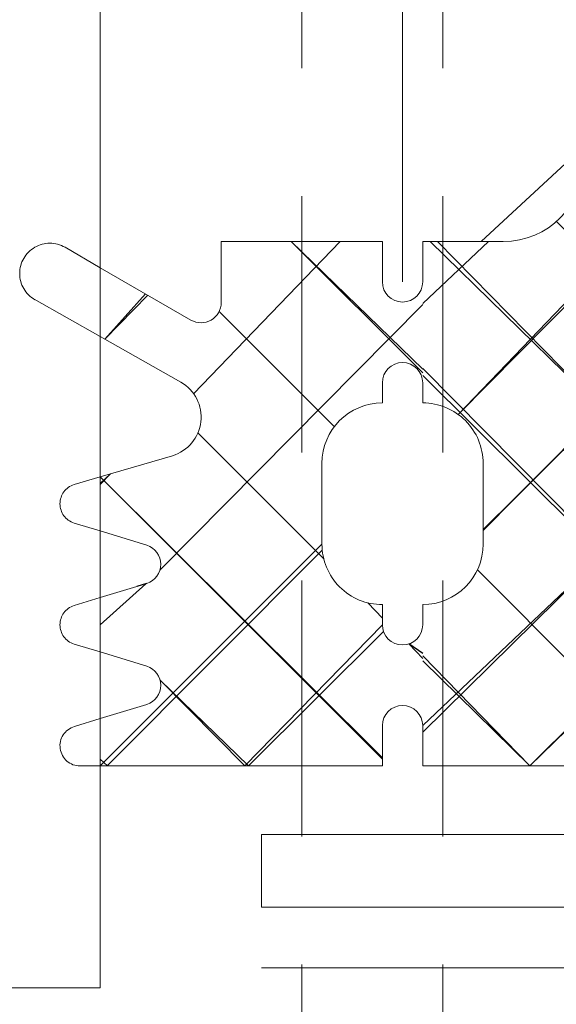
# Model space of a CAD drawing. Header units: inches. Extents: x -647532 to 3008597, y -136987 to 2557681.
# Tile 128 of 153: x 50100 to 50113, y 48740 to 48764. Entities that reach past the tile are written whole.
import ezdxf
from ezdxf import colors
from ezdxf.entities.mleader import LeaderData, LeaderLine
from ezdxf.enums import TextEntityAlignment as Align
from ezdxf.math import Vec2, Vec3

# ---------------------------------------------------------------- set-up
doc = ezdxf.new("R2010")
doc.units = ezdxf.units.IN
doc.header["$MEASUREMENT"] = 0
doc.linetypes.add('BIAL-IT1I-KGD-001-IN-DWG-141 LEVEL 2 - OVERALL FIRE EXIT PLAN$0$HIDDEN', pattern=[9.524999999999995, 6.349999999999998, -3.174999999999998])
doc.layers.add('ARCH', color=8, linetype='Continuous')
for name, color, linetype, lineweight in [('FURN', 8, 'Continuous', 5), ('FURN-HATCH', 8, 'Continuous', 5), ('YD-EXTERNAL 1', 8, 'Continuous', 5)]:
    doc.layers.add(name, color=color, linetype=linetype, lineweight=lineweight)
doc.styles.add('ARIAL', font='arial.ttf')
doc.styles.get("Standard").update_dxf_attribs({"font": 'arial.ttf'})

# ---------------------------------------------------------------- blocks, each defined once
blk = doc.blocks.new('BIAL-IT1I-KGD-001-IN-DWG-141 LEVEL 2 - OVERALL FIRE EXIT PLAN$0$A$C4C907AF7')
at = {"lineweight": -3, "ltscale": 1000}
h = blk.add_hatch(dxfattribs=at)
h.set_pattern_fill('ANSI37', color=256, scale=20, angle=-90.00000000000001, style=0)
h.set_pattern_definition([(315, (-27377983.44784665, 26829446.45019762), (1.767766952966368, 1.767766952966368), []), (44.99999999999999, (-27377983.44784665, 26829446.45019762), (-1.767766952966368, 1.767766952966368), [])])
edge = h.paths.add_edge_path()
edge.add_line((63.5001831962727, 124.5619116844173), (64.50018314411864, 124.5619116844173))
edge.add_ellipse((64.50018314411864, 125.0619116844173), major_axis=(0.3535533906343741, -0.3535533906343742), ratio=0.9999999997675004, start_angle=314.9999999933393, end_angle=494.9999999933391)
edge.add_line((64.50018314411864, 125.5619116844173), (67.00018314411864, 125.5619116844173))
edge.add_ellipse((67.00018314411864, 125.0619116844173), major_axis=(0.3535533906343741, -0.3535533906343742), ratio=0.9999999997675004, start_angle=134.9999999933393, end_angle=314.9999999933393)
edge.add_line((67.00018314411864, 124.5619116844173), (67.50018313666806, 124.5619116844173))
edge.add_ellipse((69.00018313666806, 124.5619116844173), major_axis=(1.060660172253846, 1.060660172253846), ratio=0.9999999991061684, start_angle=134.9999999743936, end_angle=225.0000000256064)
edge.add_line((69.00018313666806, 123.0619116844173), (71.00018313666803, 123.0619116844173))
edge.add_ellipse((71.00018313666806, 124.5619116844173), major_axis=(1.060660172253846, -1.060660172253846), ratio=0.999999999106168, start_angle=314.9999999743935, end_angle=405.0000000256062)
edge.add_line((72.50018313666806, 124.5619116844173), (73.00018314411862, 124.5619116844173))
edge.add_ellipse((73.00018314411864, 125.0619116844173), major_axis=(0.3535533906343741, -0.3535533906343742), ratio=0.9999999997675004, start_angle=314.9999999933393, end_angle=494.9999999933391)
edge.add_line((73.00018314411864, 125.5619116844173), (75.50018313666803, 125.5619116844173))
edge.add_ellipse((75.50018313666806, 125.0619116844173), major_axis=(0.3535533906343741, -0.3535533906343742), ratio=0.9999999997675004, start_angle=134.9999999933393, end_angle=314.9999999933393)
edge.add_line((75.50018313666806, 124.5619116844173), (76.50018313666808, 124.5619116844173))
edge.add_line((76.50018313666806, 124.5619116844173), (76.50018312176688, 120.5619116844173))
edge.add_line((76.5001831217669, 120.5619116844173), (74.98688907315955, 120.5619116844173))
edge.add_ellipse((74.98688907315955, 120.0619116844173), major_axis=(0.3535533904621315, -0.3535533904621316), ratio=1, start_angle=135, end_angle=255.0000000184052)
edge.add_line((74.55387637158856, 119.8119116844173), (75.85291448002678, 117.5619116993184))
edge.add_line((75.85291448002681, 117.5619116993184), (74.1431920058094, 117.5619116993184))
edge.add_line((74.1431920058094, 117.5619116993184), (73.02505196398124, 119.545249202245))
edge.add_ellipse((72.14896168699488, 119.0631021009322), major_axis=(0.7071067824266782, -0.7071067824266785), ratio=0.9999999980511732, start_angle=73.82572674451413, end_angle=209.2398824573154)
edge.add_line((71.18655439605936, 119.334712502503), (70.66745572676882, 117.5619116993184))
edge.add_line((70.66745572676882, 117.5619116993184), (69.3259736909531, 117.5619116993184))
edge.add_line((69.3259736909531, 117.5619116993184), (68.98239804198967, 118.6940810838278))
edge.add_ellipse((68.50018309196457, 118.5619117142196), major_axis=(0.3535533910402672, 0.3535533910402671), ratio=0.9999999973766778, start_angle=-29.67233578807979, end_angle=119.6723666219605)
edge.add_line((68.01796807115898, 118.6940808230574), (67.67439251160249, 117.5619116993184))
edge.add_line((67.67439251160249, 117.5619116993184), (66.32597370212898, 117.5619116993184))
edge.add_line((66.32597370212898, 117.5619116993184), (65.9823981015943, 118.6940809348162))
edge.add_ellipse((65.50018311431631, 118.561911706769), major_axis=(0.3535533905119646, 0.3535533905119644), ratio=0.999999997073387, start_angle=-29.67235256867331, end_angle=119.6723608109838)
edge.add_line((65.01796810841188, 118.6940808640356), (64.67439251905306, 117.5619116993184))
edge.add_line((64.67439251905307, 117.5619116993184), (63.5001831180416, 117.5619116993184))
edge.add_line((63.5001831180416, 117.5619116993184), (63.50018319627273, 124.5619116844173))
edge = h.paths.add_edge_path()
edge.add_line((63.5001831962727, 136.5619116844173), (65.0001831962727, 136.5619116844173))
edge.add_line((65.0001831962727, 136.5619116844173), (66.0001831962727, 135.5619116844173))
edge.add_line((66.0001831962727, 135.5619116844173), (68.5001831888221, 135.5619116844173))
edge.add_line((68.50018318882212, 135.5619116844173), (69.50018318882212, 134.5619116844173))
edge.add_line((69.50018318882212, 134.5619116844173), (69.50018318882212, 133.577283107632))
edge.add_ellipse((70.50018317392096, 131.5617186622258), major_axis=(1.590990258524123, -1.590990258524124), ratio=0.9999999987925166, start_angle=161.3877995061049, end_angle=405.0000000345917)
edge.add_line((72.75018317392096, 131.5617186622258), (72.75018317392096, 132.5617186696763))
edge.add_line((72.75018317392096, 132.5617186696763), (76.50018317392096, 132.5617186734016))
edge.add_line((76.50018317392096, 132.5617186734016), (76.50018317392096, 131.5617186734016))
edge.add_line((76.50018317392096, 131.5617186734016), (91.50018322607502, 131.5617186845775))
edge.add_ellipse((91.50018322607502, 130.0617186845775), major_axis=(1.060660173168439, -1.06066017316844), ratio=0.9999999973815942, start_angle=44.9999997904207, end_angle=134.9999999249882, ccw=False)
edge.add_line((93.00018322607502, 130.0617186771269), (93.0001832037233, 124.0617186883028))
edge.add_ellipse((94.00018320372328, 124.0617186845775), major_axis=(0.7071067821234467, 0.7071067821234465), ratio=0.9999999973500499, start_angle=134.9999999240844, end_angle=225.000000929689)
edge.add_line((94.00018321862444, 123.0617186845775), (94.00018323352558, 114.5617186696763))
edge.add_ellipse((94.0001832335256, 114.0617186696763), major_axis=(0.3535533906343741, -0.3535533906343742), ratio=0.9999999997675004, start_angle=134.9999999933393, end_angle=314.9999999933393)
edge.add_line((94.0001832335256, 113.5617186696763), (97.0001831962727, 113.5617186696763))
edge.add_ellipse((97.0001831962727, 115.5617186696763), major_axis=(1.414213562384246, -1.414213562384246), ratio=0.999999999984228, start_angle=314.9999999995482, end_angle=404.9999997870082)
edge.add_line((99.0001831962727, 115.5617186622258), (99.00018320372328, 117.5617187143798))
edge.add_line((99.00018320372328, 117.5617187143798), (97.00018320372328, 117.5617187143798))
edge.add_ellipse((97.00018320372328, 118.0617187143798), major_axis=(0.3535533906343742, 0.3535533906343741), ratio=0.9999999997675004, start_angle=45.000000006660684, end_angle=225.0000000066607, ccw=False)
edge.add_line((97.00018320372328, 118.5617187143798), (99.00018320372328, 118.5617187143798))
edge.add_line((99.00018320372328, 118.5617187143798), (99.00018320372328, 120.5617187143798))
edge.add_line((99.00018320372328, 120.5617187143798), (97.00018320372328, 120.5617187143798))
edge.add_ellipse((97.00018320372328, 121.0617187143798), major_axis=(0.3535533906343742, 0.3535533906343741), ratio=0.9999999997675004, start_angle=45.000000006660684, end_angle=225.0000000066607, ccw=False)
edge.add_line((97.00018320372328, 121.5617187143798), (99.00018320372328, 121.5617187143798))
edge.add_line((99.00018320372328, 121.5617187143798), (99.00018320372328, 122.5617187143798))
edge.add_ellipse((100.0001832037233, 122.5617187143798), major_axis=(0.7071067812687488, -0.7071067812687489), ratio=0.9999999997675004, start_angle=45.000000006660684, end_angle=225.0000000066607, ccw=False)
edge.add_line((101.0001832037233, 122.5617187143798), (101.0001832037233, 121.5617187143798))
edge.add_line((101.0001832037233, 121.5617187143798), (103.0001832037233, 121.5617187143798))
edge.add_ellipse((103.0001832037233, 121.0617187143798), major_axis=(0.3535533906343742, 0.3535533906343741), ratio=0.9999999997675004, start_angle=-134.9999999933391, end_angle=45.000000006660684, ccw=False)
edge.add_line((103.0001832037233, 120.5617187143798), (101.0001832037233, 120.5617187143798))
edge.add_line((101.0001832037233, 120.5617187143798), (101.0001832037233, 118.5617187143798))
edge.add_line((101.0001832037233, 118.5617187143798), (103.0001832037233, 118.5617187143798))
edge.add_ellipse((103.0001832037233, 118.0617187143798), major_axis=(0.3535533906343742, 0.3535533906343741), ratio=0.9999999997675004, start_angle=-134.9999999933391, end_angle=45.000000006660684, ccw=False)
edge.add_line((103.0001832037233, 117.5617187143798), (101.0001832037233, 117.5617187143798))
edge.add_line((101.0001832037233, 117.5617187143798), (101.0001832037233, 115.5617186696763))
edge.add_ellipse((103.0001832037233, 115.5617186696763), major_axis=(1.414213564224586, -1.414213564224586), ratio=0.9999999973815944, start_angle=225.0000000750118, end_angle=314.9999999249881)
edge.add_line((103.0001832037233, 113.5617186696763), (106.0001832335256, 113.5617186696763))
edge.add_ellipse((106.0001838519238, 114.0617186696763), major_axis=(0.3535533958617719, -0.353553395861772), ratio=0.999999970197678, start_angle=314.9999282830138, end_angle=495.0000734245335)
edge.add_line((106.0001832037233, 114.5617186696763), (106.0001831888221, 123.0617186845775))
edge.add_ellipse((106.0001832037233, 124.0617186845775), major_axis=(0.7071067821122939, 0.7071067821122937), ratio=0.9999999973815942, start_angle=224.9999992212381, end_angle=314.9999994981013)
edge.add_line((107.0001832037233, 124.0617186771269), (107.0001832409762, 130.0617186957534))
edge.add_ellipse((108.5001832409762, 130.0617186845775), major_axis=(1.060660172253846, -1.060660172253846), ratio=0.9999999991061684, start_angle=134.9999999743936, end_angle=224.9999995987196, ccw=False)
edge.add_line((108.5001832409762, 131.5617186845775), (123.5001832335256, 131.5617186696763))
edge.add_line((123.5001832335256, 131.5617186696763), (123.5001832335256, 132.5617186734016))
edge.add_line((123.5001832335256, 132.5617186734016), (127.2501832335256, 132.5617186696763))
edge.add_line((127.2501832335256, 132.5617186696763), (127.2501832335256, 131.5617186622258))
edge.add_ellipse((129.5001832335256, 131.5617186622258), major_axis=(1.590990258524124, 1.590990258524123), ratio=0.9999999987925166, start_angle=134.9999999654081, end_angle=378.612200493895)
edge.add_line((130.5001832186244, 133.577283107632), (130.5001832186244, 134.5619116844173))
edge.add_line((130.5001832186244, 134.5619116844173), (131.5001832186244, 135.5619116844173))
edge.add_line((131.5001832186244, 135.5619116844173), (134.0001832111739, 135.5619116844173))
edge.add_line((134.0001832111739, 135.5619116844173), (135.0001832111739, 136.5619116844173))
edge.add_line((135.0001832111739, 136.5619116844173), (136.5001832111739, 136.5619116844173))
edge.add_line((136.5001832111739, 136.5619116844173), (136.5001832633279, 125.5619116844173))
edge.add_line((136.5001832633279, 125.5619116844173), (135.5001832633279, 125.5619116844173))
edge.add_line((135.5001832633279, 125.5619116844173), (132.5001832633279, 125.5619116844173))
edge.add_ellipse((131.0001832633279, 125.5619116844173), major_axis=(1.060660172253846, 1.060660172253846), ratio=0.9999999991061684, start_angle=-45.00000002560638, end_angle=45.00000002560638)
edge.add_line((131.0001832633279, 127.0619116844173), (129.0001832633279, 127.0619116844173))
edge.add_ellipse((129.0001832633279, 125.5619116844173), major_axis=(1.060660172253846, -1.060660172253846), ratio=0.999999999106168, start_angle=134.9999999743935, end_angle=225.0000000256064)
edge.add_line((127.5001832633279, 125.5619116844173), (123.5001832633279, 125.5619116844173))
edge.add_line((123.5001832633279, 125.5619116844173), (123.5001832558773, 127.5618151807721))
edge.add_ellipse((121.5002797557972, 127.5618151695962), major_axis=(1.41414532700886, -1.414145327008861), ratio=0.999999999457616, start_angle=45.00000033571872, end_angle=134.999999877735)
edge.add_line((121.5002797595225, 129.5617186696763), (109.7072899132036, 129.5617186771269))
edge.add_line((109.7072899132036, 129.5617186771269), (109.3541500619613, 129.9148585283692))
edge.add_ellipse((108.9996314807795, 129.562272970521), major_axis=(0.002760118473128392, 0.4999925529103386), ratio=0.9999993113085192, start_angle=-44.84036206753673, end_angle=134.7895539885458)
edge.add_line((108.6428428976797, 129.2119846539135), (108.6428266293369, 129.2119683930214))
edge.add_line((108.6428266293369, 129.2119683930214), (109.0001831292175, 128.8546118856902))
edge.add_line((109.0001831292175, 128.8546118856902), (109.0001832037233, 112.0919117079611))
edge.add_line((109.0001832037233, 112.0919117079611), (107.5001832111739, 110.5919117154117))
edge.add_line((107.5001832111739, 110.5919117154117), (103.0001832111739, 110.5919117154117))
edge.add_line((103.0001832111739, 110.5919117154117), (102.0001831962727, 111.5919117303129))
edge.add_line((102.0001831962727, 111.5919117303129), (98.00018322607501, 111.5919117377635))
edge.add_line((98.00018322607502, 111.5919117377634), (97.00018319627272, 110.5919117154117))
edge.add_line((97.0001831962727, 110.5919117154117), (92.5001831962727, 110.5919117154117))
edge.add_line((92.5001831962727, 110.5919117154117), (91.0001831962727, 112.0919117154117))
edge.add_line((91.0001831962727, 112.0919117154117), (91.0001832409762, 128.8546117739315))
edge.add_line((91.00018324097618, 128.8546117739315), (91.35753985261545, 129.2119683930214))
edge.add_line((91.35753985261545, 129.2119683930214), (91.3575235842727, 129.2119846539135))
edge.add_ellipse((91.00073500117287, 129.562272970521), major_axis=(0.002760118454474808, -0.4999925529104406), ratio=0.9999993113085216, start_angle=45.21044601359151, end_angle=224.8403620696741)
edge.add_line((90.6462164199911, 129.9148585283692), (90.29307656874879, 129.5617186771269))
edge.add_line((90.2930765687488, 129.5617186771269), (78.50008672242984, 129.5617186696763))
edge.add_ellipse((78.50008672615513, 127.5618151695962), major_axis=(1.414145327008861, 1.41414532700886), ratio=0.999999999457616, start_angle=45.00000012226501, end_angle=134.999999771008)
edge.add_line((76.50018322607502, 127.5618151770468), (76.50018321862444, 125.5619116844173))
edge.add_line((76.50018321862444, 125.5619116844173), (75.50018313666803, 125.5619116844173))
edge.add_line((75.50018313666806, 125.5619116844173), (72.50018314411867, 125.5619116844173))
edge.add_ellipse((71.00018314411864, 125.5619116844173), major_axis=(1.060660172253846, 1.060660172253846), ratio=0.9999999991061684, start_angle=-45.00000002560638, end_angle=45.00000002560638)
edge.add_line((71.00018314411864, 127.0619116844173), (69.00018314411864, 127.0619116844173))
edge.add_ellipse((69.00018314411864, 125.5619116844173), major_axis=(1.060660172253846, -1.060660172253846), ratio=0.999999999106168, start_angle=134.9999999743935, end_angle=225.0000000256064)
edge.add_line((67.50018314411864, 125.5619116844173), (67.00018314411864, 125.5619116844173))
edge.add_line((67.00018314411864, 125.5619116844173), (64.50018320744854, 125.5619116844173))
edge.add_line((64.50018320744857, 125.5619116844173), (63.50018314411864, 125.5619116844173))
edge.add_line((63.50018314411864, 125.5619116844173), (63.50018319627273, 136.5619116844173))
edge = h.paths.add_edge_path()
edge.add_line((123.5001832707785, 124.5619116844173), (124.5001832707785, 124.5619116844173))
edge.add_ellipse((124.5001832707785, 125.0619116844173), major_axis=(0.3535533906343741, -0.3535533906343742), ratio=0.9999999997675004, start_angle=314.9999999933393, end_angle=494.9999999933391)
edge.add_line((124.5001832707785, 125.5619116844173), (127.0001832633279, 125.5619116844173))
edge.add_ellipse((127.0001832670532, 125.061911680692), major_axis=(0.3535533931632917, -0.3535533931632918), ratio=0.9999999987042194, start_angle=135.0000003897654, end_angle=224.9906755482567)
edge.add_ellipse((127.0001832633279, 125.0619116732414), major_axis=(0.3535533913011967, 0.3535533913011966), ratio=0.9999999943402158, start_angle=134.9906744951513, end_angle=225.0000001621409)
edge.add_line((127.0001832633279, 124.5619116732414), (127.5001832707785, 124.5619116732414))
edge.add_ellipse((129.0001832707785, 124.5619116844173), major_axis=(1.060660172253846, 1.060660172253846), ratio=0.9999999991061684, start_angle=135.0000004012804, end_angle=225.0000000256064)
edge.add_line((129.0001832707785, 123.0619116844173), (131.0001832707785, 123.0619116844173))
edge.add_ellipse((131.0001832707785, 124.5619116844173), major_axis=(1.060660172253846, -1.060660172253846), ratio=0.999999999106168, start_angle=314.9999999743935, end_angle=405.0000000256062)
edge.add_line((132.5001832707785, 124.5619116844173), (133.0001832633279, 124.5619116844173))
edge.add_ellipse((133.0001832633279, 125.0619116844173), major_axis=(0.3535533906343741, -0.3535533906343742), ratio=0.9999999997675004, start_angle=314.9999999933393, end_angle=494.9999999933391)
edge.add_line((133.0001832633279, 125.5619116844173), (135.5001832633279, 125.5619116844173))
edge.add_ellipse((135.5001832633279, 125.0619116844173), major_axis=(0.3535533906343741, -0.3535533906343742), ratio=0.9999999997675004, start_angle=134.9999999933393, end_angle=314.9999999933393)
edge.add_line((135.5001832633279, 124.5619116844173), (136.5001832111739, 124.5619116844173))
edge.add_line((136.5001832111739, 124.5619116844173), (136.500183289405, 117.5619116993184))
edge.add_line((136.500183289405, 117.5619116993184), (135.3259738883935, 117.5619116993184))
edge.add_line((135.3259738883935, 117.5619116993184), (134.9823982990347, 118.6940808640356))
edge.add_ellipse((134.5001832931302, 118.561911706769), major_axis=(0.3535533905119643, -0.3535533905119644), ratio=0.999999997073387, start_angle=60.32763918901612, end_angle=209.6723525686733)
edge.add_line((134.0179683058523, 118.6940809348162), (133.6743927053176, 117.5619116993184))
edge.add_line((133.6743927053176, 117.5619116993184), (132.3259738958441, 117.5619116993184))
edge.add_line((132.3259738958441, 117.5619116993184), (131.9823983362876, 118.6940808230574))
edge.add_ellipse((131.500183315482, 118.5619117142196), major_axis=(0.3535533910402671, -0.3535533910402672), ratio=0.9999999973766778, start_angle=60.32763337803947, end_angle=209.6723357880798)
edge.add_line((131.0179683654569, 118.6940810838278), (130.6743927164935, 117.5619116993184))
edge.add_line((130.6743927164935, 117.5619116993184), (129.3329106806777, 117.5619116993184))
edge.add_line((129.3329106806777, 117.5619116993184), (128.8138120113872, 119.334712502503))
edge.add_ellipse((127.8514047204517, 119.0631021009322), major_axis=(0.7071067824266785, 0.7071067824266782), ratio=0.9999999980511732, start_angle=-29.23988245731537, end_angle=106.1742732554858)
edge.add_line((126.9753144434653, 119.545249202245), (125.8571744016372, 117.5619116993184))
edge.add_line((125.8571744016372, 117.5619116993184), (124.1474519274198, 117.5619116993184))
edge.add_line((124.1474519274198, 117.5619116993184), (125.446490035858, 119.8119116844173))
edge.add_ellipse((125.013477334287, 120.0619116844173), major_axis=(0.3535533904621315, -0.3535533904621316), ratio=1, start_angle=14.99999998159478, end_angle=135)
edge.add_line((125.013477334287, 120.5619116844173), (123.5001832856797, 120.5619116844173))
edge.add_line((123.5001832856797, 120.5619116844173), (123.5001832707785, 124.5619116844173))
h = blk.add_hatch(dxfattribs=at)
h.set_pattern_fill('ANSI37', color=256, scale=20, angle=-90.00000000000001, style=0)
h.set_pattern_definition([(315, (-27377983.44784666, 26829446.45019761), (1.767766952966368, 1.767766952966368), []), (44.99999999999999, (-27377983.44784666, 26829446.45019761), (-1.767766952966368, 1.767766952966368), [])])
edge = h.paths.add_edge_path()
edge.add_line((63.50018319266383, 124.5619116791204), (64.50018314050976, 124.5619116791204))
edge.add_ellipse((64.50018314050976, 125.0619116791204), major_axis=(0.3535533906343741, -0.3535533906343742), ratio=0.9999999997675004, start_angle=314.9999999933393, end_angle=494.9999999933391)
edge.add_line((64.50018314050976, 125.5619116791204), (67.00018314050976, 125.5619116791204))
edge.add_ellipse((67.00018314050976, 125.0619116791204), major_axis=(0.3535533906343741, -0.3535533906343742), ratio=0.9999999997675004, start_angle=134.9999999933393, end_angle=314.9999999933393)
edge.add_line((67.00018314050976, 124.5619116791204), (67.50018313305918, 124.5619116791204))
edge.add_ellipse((69.00018313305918, 124.5619116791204), major_axis=(1.060660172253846, 1.060660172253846), ratio=0.9999999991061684, start_angle=134.9999999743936, end_angle=225.0000000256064)
edge.add_line((69.00018313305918, 123.0619116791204), (71.00018313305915, 123.0619116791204))
edge.add_ellipse((71.00018313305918, 124.5619116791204), major_axis=(1.060660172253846, -1.060660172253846), ratio=0.999999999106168, start_angle=314.9999999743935, end_angle=405.0000000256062)
edge.add_line((72.50018313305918, 124.5619116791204), (73.00018314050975, 124.5619116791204))
edge.add_ellipse((73.00018314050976, 125.0619116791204), major_axis=(0.3535533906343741, -0.3535533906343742), ratio=0.9999999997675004, start_angle=314.9999999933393, end_angle=494.9999999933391)
edge.add_line((73.00018314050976, 125.5619116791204), (75.50018313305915, 125.5619116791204))
edge.add_ellipse((75.50018313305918, 125.0619116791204), major_axis=(0.3535533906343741, -0.3535533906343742), ratio=0.9999999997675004, start_angle=134.9999999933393, end_angle=314.9999999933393)
edge.add_line((75.50018313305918, 124.5619116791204), (76.50018313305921, 124.5619116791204))
edge.add_line((76.50018313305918, 124.5619116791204), (76.500183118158, 120.5619116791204))
edge.add_line((76.50018311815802, 120.5619116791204), (74.98688906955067, 120.5619116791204))
edge.add_ellipse((74.98688906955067, 120.0619116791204), major_axis=(0.3535533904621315, -0.3535533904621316), ratio=1, start_angle=135, end_angle=255.0000000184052)
edge.add_line((74.55387636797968, 119.8119116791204), (75.85291447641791, 117.5619116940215))
edge.add_line((75.85291447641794, 117.5619116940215), (74.14319200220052, 117.5619116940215))
edge.add_line((74.14319200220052, 117.5619116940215), (73.02505196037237, 119.5452491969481))
edge.add_ellipse((72.148961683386, 119.0631020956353), major_axis=(0.7071067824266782, -0.7071067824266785), ratio=0.9999999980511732, start_angle=73.82572674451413, end_angle=209.2398824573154)
edge.add_line((71.18655439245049, 119.3347124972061), (70.66745572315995, 117.5619116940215))
edge.add_line((70.66745572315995, 117.5619116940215), (69.32597368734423, 117.5619116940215))
edge.add_line((69.32597368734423, 117.5619116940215), (68.9823980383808, 118.6940810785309))
edge.add_ellipse((68.5001830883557, 118.5619117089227), major_axis=(0.3535533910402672, 0.3535533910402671), ratio=0.9999999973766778, start_angle=-29.67233578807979, end_angle=119.6723666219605)
edge.add_line((68.0179680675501, 118.6940808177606), (67.67439250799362, 117.5619116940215))
edge.add_line((67.67439250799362, 117.5619116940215), (66.3259736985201, 117.5619116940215))
edge.add_line((66.3259736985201, 117.5619116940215), (65.98239809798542, 118.6940809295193))
edge.add_ellipse((65.50018311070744, 118.5619117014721), major_axis=(0.3535533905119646, 0.3535533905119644), ratio=0.999999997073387, start_angle=-29.67235256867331, end_angle=119.6723608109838)
edge.add_line((65.017968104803, 118.6940808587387), (64.67439251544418, 117.5619116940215))
edge.add_line((64.6743925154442, 117.5619116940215), (63.50018311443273, 117.5619116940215))
edge.add_line((63.50018311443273, 117.5619116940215), (63.50018319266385, 124.5619116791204))
edge = h.paths.add_edge_path()
edge.add_line((63.50018319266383, 136.5619116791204), (65.00018319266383, 136.5619116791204))
edge.add_line((65.00018319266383, 136.5619116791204), (66.00018319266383, 135.5619116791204))
edge.add_line((66.00018319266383, 135.5619116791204), (68.50018318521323, 135.5619116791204))
edge.add_line((68.50018318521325, 135.5619116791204), (69.50018318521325, 134.5619116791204))
edge.add_line((69.50018318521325, 134.5619116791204), (69.50018318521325, 133.5772831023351))
edge.add_ellipse((70.50018317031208, 131.5617186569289), major_axis=(1.590990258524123, -1.590990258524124), ratio=0.9999999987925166, start_angle=161.3877995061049, end_angle=405.0000000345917)
edge.add_line((72.75018317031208, 131.5617186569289), (72.75018317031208, 132.5617186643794))
edge.add_line((72.75018317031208, 132.5617186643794), (76.50018317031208, 132.5617186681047))
edge.add_line((76.50018317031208, 132.5617186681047), (76.50018317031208, 131.5617186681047))
edge.add_line((76.50018317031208, 131.5617186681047), (91.50018322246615, 131.5617186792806))
edge.add_ellipse((91.50018322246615, 130.0617186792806), major_axis=(1.060660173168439, -1.06066017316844), ratio=0.9999999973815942, start_angle=44.9999997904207, end_angle=134.9999999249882, ccw=False)
edge.add_line((93.00018322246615, 130.06171867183), (93.00018320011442, 124.0617186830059))
edge.add_ellipse((94.0001832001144, 124.0617186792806), major_axis=(0.7071067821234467, 0.7071067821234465), ratio=0.9999999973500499, start_angle=134.9999999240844, end_angle=225.000000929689)
edge.add_line((94.00018321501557, 123.0617186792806), (94.0001832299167, 114.5617186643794))
edge.add_ellipse((94.00018322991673, 114.0617186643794), major_axis=(0.3535533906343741, -0.3535533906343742), ratio=0.9999999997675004, start_angle=134.9999999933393, end_angle=314.9999999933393)
edge.add_line((94.00018322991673, 113.5617186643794), (97.00018319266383, 113.5617186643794))
edge.add_ellipse((97.00018319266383, 115.5617186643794), major_axis=(1.414213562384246, -1.414213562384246), ratio=0.999999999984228, start_angle=314.9999999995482, end_angle=404.9999997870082)
edge.add_line((99.00018319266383, 115.5617186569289), (99.0001832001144, 117.5617187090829))
edge.add_line((99.0001832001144, 117.5617187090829), (97.0001832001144, 117.5617187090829))
edge.add_ellipse((97.0001832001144, 118.0617187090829), major_axis=(0.3535533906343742, 0.3535533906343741), ratio=0.9999999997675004, start_angle=45.000000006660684, end_angle=225.0000000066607, ccw=False)
edge.add_line((97.0001832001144, 118.5617187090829), (99.0001832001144, 118.5617187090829))
edge.add_line((99.0001832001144, 118.5617187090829), (99.0001832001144, 120.5617187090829))
edge.add_line((99.0001832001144, 120.5617187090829), (97.0001832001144, 120.5617187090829))
edge.add_ellipse((97.0001832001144, 121.0617187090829), major_axis=(0.3535533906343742, 0.3535533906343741), ratio=0.9999999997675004, start_angle=45.000000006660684, end_angle=225.0000000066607, ccw=False)
edge.add_line((97.0001832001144, 121.5617187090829), (99.0001832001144, 121.5617187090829))
edge.add_line((99.0001832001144, 121.5617187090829), (99.0001832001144, 122.5617187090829))
edge.add_ellipse((100.0001832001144, 122.5617187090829), major_axis=(0.7071067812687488, -0.7071067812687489), ratio=0.9999999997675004, start_angle=45.000000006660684, end_angle=225.0000000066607, ccw=False)
edge.add_line((101.0001832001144, 122.5617187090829), (101.0001832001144, 121.5617187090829))
edge.add_line((101.0001832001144, 121.5617187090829), (103.0001832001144, 121.5617187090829))
edge.add_ellipse((103.0001832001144, 121.0617187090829), major_axis=(0.3535533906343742, 0.3535533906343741), ratio=0.9999999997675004, start_angle=-134.9999999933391, end_angle=45.000000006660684, ccw=False)
edge.add_line((103.0001832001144, 120.5617187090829), (101.0001832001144, 120.5617187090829))
edge.add_line((101.0001832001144, 120.5617187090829), (101.0001832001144, 118.5617187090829))
edge.add_line((101.0001832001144, 118.5617187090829), (103.0001832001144, 118.5617187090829))
edge.add_ellipse((103.0001832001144, 118.0617187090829), major_axis=(0.3535533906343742, 0.3535533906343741), ratio=0.9999999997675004, start_angle=-134.9999999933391, end_angle=45.000000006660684, ccw=False)
edge.add_line((103.0001832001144, 117.5617187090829), (101.0001832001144, 117.5617187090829))
edge.add_line((101.0001832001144, 117.5617187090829), (101.0001832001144, 115.5617186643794))
edge.add_ellipse((103.0001832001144, 115.5617186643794), major_axis=(1.414213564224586, -1.414213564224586), ratio=0.9999999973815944, start_angle=225.0000000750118, end_angle=314.9999999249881)
edge.add_line((103.0001832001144, 113.5617186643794), (106.0001832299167, 113.5617186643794))
edge.add_ellipse((106.0001838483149, 114.0617186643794), major_axis=(0.3535533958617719, -0.353553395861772), ratio=0.999999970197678, start_angle=314.9999282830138, end_angle=495.0000734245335)
edge.add_line((106.0001832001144, 114.5617186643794), (106.0001831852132, 123.0617186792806))
edge.add_ellipse((106.0001832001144, 124.0617186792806), major_axis=(0.7071067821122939, 0.7071067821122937), ratio=0.9999999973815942, start_angle=224.9999992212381, end_angle=314.9999994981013)
edge.add_line((107.0001832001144, 124.06171867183), (107.0001832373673, 130.0617186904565))
edge.add_ellipse((108.5001832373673, 130.0617186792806), major_axis=(1.060660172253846, -1.060660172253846), ratio=0.9999999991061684, start_angle=134.9999999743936, end_angle=224.9999995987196, ccw=False)
edge.add_line((108.5001832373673, 131.5617186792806), (123.5001832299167, 131.5617186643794))
edge.add_line((123.5001832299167, 131.5617186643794), (123.5001832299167, 132.5617186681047))
edge.add_line((123.5001832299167, 132.5617186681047), (127.2501832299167, 132.5617186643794))
edge.add_line((127.2501832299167, 132.5617186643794), (127.2501832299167, 131.5617186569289))
edge.add_ellipse((129.5001832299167, 131.5617186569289), major_axis=(1.590990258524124, 1.590990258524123), ratio=0.9999999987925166, start_angle=134.9999999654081, end_angle=378.612200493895)
edge.add_line((130.5001832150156, 133.5772831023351), (130.5001832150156, 134.5619116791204))
edge.add_line((130.5001832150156, 134.5619116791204), (131.5001832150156, 135.5619116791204))
edge.add_line((131.5001832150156, 135.5619116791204), (134.000183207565, 135.5619116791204))
edge.add_line((134.000183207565, 135.5619116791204), (135.000183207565, 136.5619116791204))
edge.add_line((135.000183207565, 136.5619116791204), (136.500183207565, 136.5619116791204))
edge.add_line((136.500183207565, 136.5619116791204), (136.5001832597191, 125.5619116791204))
edge.add_line((136.5001832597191, 125.5619116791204), (135.5001832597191, 125.5619116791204))
edge.add_line((135.5001832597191, 125.5619116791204), (132.5001832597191, 125.5619116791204))
edge.add_ellipse((131.0001832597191, 125.5619116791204), major_axis=(1.060660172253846, 1.060660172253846), ratio=0.9999999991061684, start_angle=-45.00000002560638, end_angle=45.00000002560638)
edge.add_line((131.0001832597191, 127.0619116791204), (129.0001832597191, 127.0619116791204))
edge.add_ellipse((129.0001832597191, 125.5619116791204), major_axis=(1.060660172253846, -1.060660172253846), ratio=0.999999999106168, start_angle=134.9999999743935, end_angle=225.0000000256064)
edge.add_line((127.5001832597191, 125.5619116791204), (123.5001832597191, 125.5619116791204))
edge.add_line((123.5001832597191, 125.5619116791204), (123.5001832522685, 127.5618151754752))
edge.add_ellipse((121.5002797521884, 127.5618151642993), major_axis=(1.41414532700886, -1.414145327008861), ratio=0.999999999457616, start_angle=45.00000033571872, end_angle=134.999999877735)
edge.add_line((121.5002797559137, 129.5617186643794), (109.7072899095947, 129.56171867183))
edge.add_line((109.7072899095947, 129.56171867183), (109.3541500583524, 129.9148585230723))
edge.add_ellipse((108.9996314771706, 129.5622729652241), major_axis=(0.002760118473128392, 0.4999925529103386), ratio=0.9999993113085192, start_angle=-44.84036206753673, end_angle=134.7895539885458)
edge.add_line((108.6428428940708, 129.2119846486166), (108.642826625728, 129.2119683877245))
edge.add_line((108.642826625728, 129.2119683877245), (109.0001831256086, 128.8546118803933))
edge.add_line((109.0001831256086, 128.8546118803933), (109.0001832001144, 112.0919117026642))
edge.add_line((109.0001832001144, 112.0919117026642), (107.500183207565, 110.5919117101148))
edge.add_line((107.500183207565, 110.5919117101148), (103.000183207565, 110.5919117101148))
edge.add_line((103.000183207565, 110.5919117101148), (102.0001831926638, 111.591911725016))
edge.add_line((102.0001831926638, 111.591911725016), (98.00018322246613, 111.5919117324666))
edge.add_line((98.00018322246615, 111.5919117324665), (97.00018319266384, 110.5919117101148))
edge.add_line((97.00018319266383, 110.5919117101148), (92.50018319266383, 110.5919117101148))
edge.add_line((92.50018319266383, 110.5919117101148), (91.00018319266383, 112.0919117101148))
edge.add_line((91.00018319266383, 112.0919117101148), (91.00018323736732, 128.8546117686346))
edge.add_line((91.00018323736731, 128.8546117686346), (91.35753984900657, 129.2119683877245))
edge.add_line((91.35753984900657, 129.2119683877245), (91.35752358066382, 129.2119846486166))
edge.add_ellipse((91.000734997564, 129.5622729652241), major_axis=(0.002760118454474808, -0.4999925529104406), ratio=0.9999993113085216, start_angle=45.21044601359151, end_angle=224.8403620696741)
edge.add_line((90.64621641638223, 129.9148585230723), (90.29307656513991, 129.56171867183))
edge.add_line((90.29307656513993, 129.56171867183), (78.50008671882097, 129.5617186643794))
edge.add_ellipse((78.50008672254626, 127.5618151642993), major_axis=(1.414145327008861, 1.41414532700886), ratio=0.999999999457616, start_angle=45.00000012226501, end_angle=134.999999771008)
edge.add_line((76.50018322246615, 127.5618151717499), (76.50018321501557, 125.5619116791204))
edge.add_line((76.50018321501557, 125.5619116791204), (75.50018313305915, 125.5619116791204))
edge.add_line((75.50018313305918, 125.5619116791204), (72.50018314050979, 125.5619116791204))
edge.add_ellipse((71.00018314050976, 125.5619116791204), major_axis=(1.060660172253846, 1.060660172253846), ratio=0.9999999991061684, start_angle=-45.00000002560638, end_angle=45.00000002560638)
edge.add_line((71.00018314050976, 127.0619116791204), (69.00018314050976, 127.0619116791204))
edge.add_ellipse((69.00018314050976, 125.5619116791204), major_axis=(1.060660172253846, -1.060660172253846), ratio=0.999999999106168, start_angle=134.9999999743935, end_angle=225.0000000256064)
edge.add_line((67.50018314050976, 125.5619116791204), (67.00018314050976, 125.5619116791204))
edge.add_line((67.00018314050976, 125.5619116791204), (64.50018320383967, 125.5619116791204))
edge.add_line((64.5001832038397, 125.5619116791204), (63.50018314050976, 125.5619116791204))
edge.add_line((63.50018314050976, 125.5619116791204), (63.50018319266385, 136.5619116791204))
edge = h.paths.add_edge_path()
edge.add_line((123.5001832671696, 124.5619116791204), (124.5001832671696, 124.5619116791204))
edge.add_ellipse((124.5001832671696, 125.0619116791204), major_axis=(0.3535533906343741, -0.3535533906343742), ratio=0.9999999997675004, start_angle=314.9999999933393, end_angle=494.9999999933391)
edge.add_line((124.5001832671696, 125.5619116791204), (127.0001832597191, 125.5619116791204))
edge.add_ellipse((127.0001832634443, 125.0619116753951), major_axis=(0.3535533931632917, -0.3535533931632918), ratio=0.9999999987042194, start_angle=135.0000003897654, end_angle=224.9906755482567)
edge.add_ellipse((127.0001832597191, 125.0619116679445), major_axis=(0.3535533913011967, 0.3535533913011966), ratio=0.9999999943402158, start_angle=134.9906744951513, end_angle=225.0000001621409)
edge.add_line((127.0001832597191, 124.5619116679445), (127.5001832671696, 124.5619116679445))
edge.add_ellipse((129.0001832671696, 124.5619116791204), major_axis=(1.060660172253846, 1.060660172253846), ratio=0.9999999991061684, start_angle=135.0000004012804, end_angle=225.0000000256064)
edge.add_line((129.0001832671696, 123.0619116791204), (131.0001832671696, 123.0619116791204))
edge.add_ellipse((131.0001832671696, 124.5619116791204), major_axis=(1.060660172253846, -1.060660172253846), ratio=0.999999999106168, start_angle=314.9999999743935, end_angle=405.0000000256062)
edge.add_line((132.5001832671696, 124.5619116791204), (133.0001832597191, 124.5619116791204))
edge.add_ellipse((133.0001832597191, 125.0619116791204), major_axis=(0.3535533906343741, -0.3535533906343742), ratio=0.9999999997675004, start_angle=314.9999999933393, end_angle=494.9999999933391)
edge.add_line((133.0001832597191, 125.5619116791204), (135.5001832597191, 125.5619116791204))
edge.add_ellipse((135.5001832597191, 125.0619116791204), major_axis=(0.3535533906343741, -0.3535533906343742), ratio=0.9999999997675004, start_angle=134.9999999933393, end_angle=314.9999999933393)
edge.add_line((135.5001832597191, 124.5619116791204), (136.500183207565, 124.5619116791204))
edge.add_line((136.500183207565, 124.5619116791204), (136.5001832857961, 117.5619116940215))
edge.add_line((136.5001832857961, 117.5619116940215), (135.3259738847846, 117.5619116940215))
edge.add_line((135.3259738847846, 117.5619116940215), (134.9823982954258, 118.6940808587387))
edge.add_ellipse((134.5001832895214, 118.5619117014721), major_axis=(0.3535533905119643, -0.3535533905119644), ratio=0.999999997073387, start_angle=60.32763918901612, end_angle=209.6723525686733)
edge.add_line((134.0179683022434, 118.6940809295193), (133.6743927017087, 117.5619116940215))
edge.add_line((133.6743927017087, 117.5619116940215), (132.3259738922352, 117.5619116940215))
edge.add_line((132.3259738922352, 117.5619116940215), (131.9823983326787, 118.6940808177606))
edge.add_ellipse((131.5001833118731, 118.5619117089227), major_axis=(0.3535533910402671, -0.3535533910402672), ratio=0.9999999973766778, start_angle=60.32763337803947, end_angle=209.6723357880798)
edge.add_line((131.017968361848, 118.6940810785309), (130.6743927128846, 117.5619116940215))
edge.add_line((130.6743927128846, 117.5619116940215), (129.3329106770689, 117.5619116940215))
edge.add_line((129.3329106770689, 117.5619116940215), (128.8138120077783, 119.3347124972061))
edge.add_ellipse((127.8514047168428, 119.0631020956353), major_axis=(0.7071067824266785, 0.7071067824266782), ratio=0.9999999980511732, start_angle=-29.23988245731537, end_angle=106.1742732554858)
edge.add_line((126.9753144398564, 119.5452491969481), (125.8571743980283, 117.5619116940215))
edge.add_line((125.8571743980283, 117.5619116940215), (124.1474519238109, 117.5619116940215))
edge.add_line((124.1474519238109, 117.5619116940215), (125.4464900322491, 119.8119116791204))
edge.add_ellipse((125.0134773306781, 120.0619116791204), major_axis=(0.3535533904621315, -0.3535533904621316), ratio=1, start_angle=14.99999998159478, end_angle=135)
edge.add_line((125.0134773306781, 120.5619116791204), (123.5001832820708, 120.5619116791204))
edge.add_line((123.5001832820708, 120.5619116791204), (123.5001832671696, 124.5619116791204))
for p, q in [((58.50018322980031, 121.5619117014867), (58.50018322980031, 221.5617186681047)), ((75.50018313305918, 125.0619116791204), (83.41278297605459, 125.0619116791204)), ((64.67439251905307, 117.561911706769), (65.02584146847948, 118.7200255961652)), ((64.6743925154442, 117.5619117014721), (65.02584146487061, 118.7200255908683))]:
    blk.add_line(p, q)
at = {"linetype": 'Continuous'}
for p, q in [((69.00018314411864, 127.0619116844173), (71.00018314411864, 127.0619116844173)), ((69.00018314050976, 127.0619116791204), (71.00018314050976, 127.0619116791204)), ((67.00018314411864, 125.5619116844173), (67.50018314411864, 125.5619116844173)), ((67.00018314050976, 125.5619116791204), (67.50018314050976, 125.5619116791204)), ((73.00018314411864, 125.5619116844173), (72.50018314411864, 125.5619116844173)), ((73.00018314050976, 125.5619116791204), (72.50018314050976, 125.5619116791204)), ((76.50018308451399, 125.5619116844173), (75.50018313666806, 125.5619116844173)), ((76.50018308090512, 125.5619116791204), (75.50018313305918, 125.5619116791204)), ((67.00018314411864, 124.5619116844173), (67.50018313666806, 124.5619116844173)), ((67.00018314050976, 124.5619116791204), (67.50018313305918, 124.5619116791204)), ((73.00018314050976, 124.5619116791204), (72.50018314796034, 124.5619116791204)), ((73.00018314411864, 124.5619116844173), (72.50018315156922, 124.5619116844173)), ((76.50018308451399, 124.5619116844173), (75.50018313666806, 124.5619116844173)), ((76.50018308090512, 124.5619116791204), (75.50018313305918, 124.5619116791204)), ((76.5001831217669, 120.5619116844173), (76.50018313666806, 124.5619116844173)), ((76.50018311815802, 120.5619116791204), (76.50018313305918, 124.5619116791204)), ((69.00018313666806, 123.0619116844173), (71.00018313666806, 123.0619116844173)), ((69.00018313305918, 123.0619116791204), (71.00018313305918, 123.0619116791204)), ((76.50018308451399, 120.5619116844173), (74.98688907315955, 120.5619116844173)), ((76.50018308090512, 120.5619116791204), (74.98688906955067, 120.5619116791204)), ((75.85291448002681, 117.5619117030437), (74.55387637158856, 119.8119116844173)), ((75.85291447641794, 117.5619116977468), (74.55387636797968, 119.8119116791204)), ((74.1431920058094, 117.5619117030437), (73.01498709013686, 119.5631021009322)), ((74.14319200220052, 117.5619116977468), (73.01498708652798, 119.5631020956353)), ((70.66745572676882, 117.5619117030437), (71.19205324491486, 119.3534918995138)), ((70.66745572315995, 117.5619116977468), (71.19205324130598, 119.3534918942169)), ((66.32597369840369, 117.561911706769), (65.97452476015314, 118.7200256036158)), ((66.32597369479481, 117.5619117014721), (65.97452475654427, 118.7200255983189)), ((67.67439251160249, 117.5619117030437), (68.02584144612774, 118.7200256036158)), ((67.67439250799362, 117.5619116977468), (68.02584144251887, 118.7200255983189)), ((69.3259736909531, 117.5619117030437), (68.97452474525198, 118.7200256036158)), ((69.32597368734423, 117.5619116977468), (68.97452474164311, 118.7200255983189))]:
    blk.add_line(p, q, dxfattribs=at)
at = {"linetype": 'BIAL-IT1I-KGD-001-IN-DWG-141 LEVEL 2 - OVERALL FIRE EXIT PLAN$0$HIDDEN'}
for p, q in [((64.48039614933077, 116.9226442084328), (64.6743925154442, 117.5619116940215)), ((64.48039615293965, 116.9226442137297), (64.67439251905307, 117.5619116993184)), ((66.52356074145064, 116.910812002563), (66.32597370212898, 117.5619116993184)), ((66.52356073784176, 116.9108119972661), (66.3259736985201, 117.5619116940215)), ((67.47680547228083, 116.910812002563), (67.67439251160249, 117.5619116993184)), ((67.47680546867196, 116.9108119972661), (67.67439250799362, 117.5619116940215)), ((69.52356073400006, 116.910812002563), (69.3259736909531, 117.5619116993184)), ((69.52356073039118, 116.9108119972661), (69.32597368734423, 117.5619116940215)), ((70.47680543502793, 116.910812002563), (70.66745572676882, 117.5619116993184)), ((70.47680543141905, 116.9108119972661), (70.66745572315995, 117.5619116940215)), ((75.0699117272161, 115.9181122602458), (74.1431920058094, 117.5619116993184)), ((75.06991172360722, 115.9181122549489), (74.14319200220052, 117.5619116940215)), ((76.35817958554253, 116.6867668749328), (75.85291448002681, 117.5619116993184)), ((76.35817958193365, 116.6867668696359), (75.85291447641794, 117.5619116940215))]:
    blk.add_line(p, q, dxfattribs=at)
at = {"linetype": 'ByBlock'}
blk.add_lwpolyline([(62.30018322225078, 214.0578710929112, 0.4142135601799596), (61.80018322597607, 213.5578710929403), (61.80018322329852, 143.5619117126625, 0.4142135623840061), (62.10018322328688, 143.2619117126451), (72.20018324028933, 143.2619117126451, -0.4142135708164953), (72.50018324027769, 142.9619117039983), (72.50018321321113, 142.023023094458, -0.2679491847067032), (72.35018321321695, 141.763215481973), (71.25018318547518, 141.1281301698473, -0.4142135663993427), (70.5671704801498, 141.3111428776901), (70.27805147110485, 141.8119117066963, 0.2679491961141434), (69.84503876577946, 142.061911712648), (62.10018322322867, 142.061911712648, 0.4142135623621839), (61.80018322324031, 141.7619117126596), (61.80018322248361, 121.5619117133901), (60.00018322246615, 121.5619117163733), (60.00018322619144, 219.5617186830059), (61.60018322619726, 219.5617186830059), (62.14306751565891, 216.2681651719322, 0.8628696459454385), (64.10018322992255, 216.5578710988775, -0.9999999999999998), (65.60018322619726, 216.5578710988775, -0.4142135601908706), (63.10018324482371, 214.0578710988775)], format="xyb", close=True, dxfattribs=at)
at = {"linetype": 'Continuous'}
for points in [[(63.5001831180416, 117.561911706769), (63.5001831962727, 124.5619116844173), (64.50018314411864, 124.5619116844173, 0.9999999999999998), (64.50018314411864, 125.5619116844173), (63.50018314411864, 125.5619116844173), (63.5001831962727, 136.5619116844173), (65.0001831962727, 136.5619116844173), (66.0001831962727, 135.5619116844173), (68.50018318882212, 135.5619116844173)], [(63.50018311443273, 117.5619117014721), (63.50018319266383, 124.5619116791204), (64.50018314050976, 124.5619116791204, 0.9999999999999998), (64.50018314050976, 125.5619116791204), (63.50018314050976, 125.5619116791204), (63.50018319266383, 136.5619116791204), (65.00018319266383, 136.5619116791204), (66.00018319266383, 135.5619116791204), (68.50018318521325, 135.5619116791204)], [(76.50018321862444, 125.5619116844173), (76.50018322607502, 127.5619116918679, -0.414213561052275), (78.5001832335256, 129.5617186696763), (90.2930765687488, 129.5617186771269)], [(76.50018321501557, 125.5619116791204), (76.50018322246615, 127.561911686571, -0.414213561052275), (78.50018322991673, 129.5617186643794), (90.29307656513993, 129.56171867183)]]:
    blk.add_lwpolyline(points, format="xyb", dxfattribs=at)
at = {"linetype": 'ByBlock'}
blk.add_lwpolyline([(83.00018323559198, 88.56171869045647), (82.00018323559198, 88.56171869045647), (82.00018323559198, 89.56171869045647), (71.50018325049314, 89.56171869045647), (71.00018325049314, 90.06171869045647), (70.50018325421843, 89.56171869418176), (58.00018325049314, 89.56171869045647), (58.00018323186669, 117.56171867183), (84.00018265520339, 117.5617186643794)], dxfattribs=at)
at = {"linetype": 'BIAL-IT1I-KGD-001-IN-DWG-141 LEVEL 2 - OVERALL FIRE EXIT PLAN$0$HIDDEN'}
for points in [[(63.50018311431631, 117.0618154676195), (63.5001831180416, 117.5619116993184)], [(63.50018311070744, 117.0618154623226), (63.50018311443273, 117.5619116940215)]]:
    blk.add_lwpolyline(points, dxfattribs=at)
for points in [[(63.50018311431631, 117.0619117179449, 0.8679639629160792), (64.48039615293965, 116.9226442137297)], [(63.50018311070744, 117.061911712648, 0.8679639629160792), (64.48039614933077, 116.9226442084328)]]:
    blk.add_lwpolyline(points, format="xyb", dxfattribs=at)
at = {"linetype": 'Continuous'}
for centre, radius, start, end in [((69.00018314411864, 125.5619116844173), 1.5, 90, 179.9999995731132), ((69.00018314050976, 125.5619116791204), 1.5, 90, 179.9999995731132), ((71.00018314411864, 125.5619116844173), 1.5, 359.9999995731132, 90), ((71.00018314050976, 125.5619116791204), 1.5, 359.9999995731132, 90), ((67.00018314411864, 125.0619116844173), 0.5, 90, 270), ((67.00018314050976, 125.0619116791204), 0.5, 90, 270), ((73.00018314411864, 125.0619116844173), 0.5, 270, 90), ((73.00018314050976, 125.0619116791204), 0.5, 270, 90), ((75.50018313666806, 125.0619116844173), 0.5, 90, 270), ((75.50018313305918, 125.0619116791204), 0.5, 90, 270), ((69.00018313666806, 124.5619116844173), 1.5, 179.9999995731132, 270), ((69.00018313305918, 124.5619116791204), 1.5, 179.9999995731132, 270), ((71.00018313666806, 124.5619116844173), 1.5, 270, 359.9999995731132), ((71.00018313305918, 124.5619116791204), 1.5, 270, 359.9999995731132), ((74.98688907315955, 120.0619116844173), 0.5, 90, 210.000000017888), ((74.98688906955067, 120.0619116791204), 0.5, 90, 210.000000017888), ((72.14896168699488, 119.0631021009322), 1, 30.00000001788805, 163.118705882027), ((72.148961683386, 119.0631020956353), 1, 30.00000001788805, 163.118705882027), ((65.50018311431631, 118.561911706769), 0.4999999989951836, 18.43494956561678, 161.5650504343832), ((65.50018311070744, 118.5619117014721), 0.4999999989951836, 18.43494956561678, 161.5650504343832), ((68.50018309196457, 118.5619117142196), 0.5, 18.43494916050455, 161.5650508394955), ((68.5001830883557, 118.5619117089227), 0.5, 18.43494916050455, 161.5650508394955)]:
    blk.add_arc(centre, radius, start, end, dxfattribs=at)
at = {"linetype": 'BIAL-IT1I-KGD-001-IN-DWG-141 LEVEL 2 - OVERALL FIRE EXIT PLAN$0$HIDDEN'}
for centre, radius, start, end in [((67.00018310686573, 117.0619117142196), 0.5, 197.58975357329, 342.41024642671), ((67.00018310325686, 117.0619117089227), 0.5, 197.58975357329, 342.41024642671), ((70.00018308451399, 117.0619117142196), 0.5, 197.58975357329, 342.41024642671), ((70.00018308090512, 117.0619117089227), 0.5, 197.58975357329, 342.41024642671), ((75.70866052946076, 116.3117668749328), 0.75, 210.000000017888, 30.00000001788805), ((75.70866052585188, 116.3117668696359), 0.75, 210.000000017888, 30.00000001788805)]:
    blk.add_arc(centre, radius, start, end, dxfattribs=at)
blk = doc.blocks.new('BIAL-IT1I-KGD-001-IN-DWG-141 LEVEL 2 - OVERALL FIRE EXIT PLAN$0$TYPE 2')
at = {"linetype": 'BIAL-IT1I-KGD-001-IN-DWG-141 LEVEL 2 - OVERALL FIRE EXIT PLAN$0$HIDDEN'}
for p, q in [((140.0001832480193, 136.0617186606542), (4060.500183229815, 136.0617186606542)), ((140.0001832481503, 132.5617186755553), (4060.5001832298, 132.5617186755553))]:
    blk.add_line(p, q, dxfattribs=at)
blk = doc.blocks.new('_TagSlot')
at = {"color": 0, "linetype": 'ByBlock', "lineweight": -2, "transparency": 16777216}
for p, q in [((-4, 4), (4, 4)), ((-4, -4), (4, -4))]:
    blk.add_line(p, q, dxfattribs=at)
for centre, start, end in [((-4, 0), 90, 270), ((4, 0), 270, 90)]:
    blk.add_arc(centre, 4, start, end, dxfattribs=at)
at = {"layer": 'FURN', "color": 0, "transparency": 16777216, "style": 'ARIAL'}
blk.add_attdef('M-01', text='', height=2.5, dxfattribs=at).set_placement((0, -1.5), align=Align.CENTER)
blk = doc.blocks.new('_DotSmall')
at = {"color": 0, "linetype": 'ByBlock', "const_width": 0.5}
blk.add_lwpolyline([(-0.0625, 0, 1), (0.0625, 0, 1)], format="xyb", close=True, dxfattribs=at)
blk = doc.blocks.new('ARCH')
at = {"layer": 'YD-EXTERNAL 1', "rotation": 269.9999999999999}
blk.add_blockref('BIAL-IT1I-KGD-001-IN-DWG-141 LEVEL 2 - OVERALL FIRE EXIT PLAN$0$TYPE 2', (49974.04418106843, 52662.36308574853), dxfattribs=at)
at = {"layer": 'YD-EXTERNAL 1', "xscale": -1, "rotation": 269.9999999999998}
blk.add_blockref('BIAL-IT1I-KGD-001-IN-DWG-141 LEVEL 2 - OVERALL FIRE EXIT PLAN$0$A$C4C907AF7', (49984.04418106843, 48682.36271928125), dxfattribs=at)
at = {"layer": 'FURN-HATCH', "linetype": 'Continuous'}
ml = blk.add_multileader_block('Standard', dxfattribs=at)
ml.set_content('_TagSlot', color=256, scale=-11.71874999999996)
ml.set_attribute('M-01', 'VNR1', width=0)
ml.set_leader_properties(color=256, linetype='ByLayer', lineweight=-1)
ml.set_arrow_properties(name='DOTSMALL')
ml.build(insert=Vec2(0, 0))
ml.multileader.update_dxf_attribs({"dogleg_length": 115.8088815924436, "arrow_head_size": 28.23522304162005})
ctx = ml.context
ctx.base_point, ctx.char_height, ctx.arrow_head_size, ctx.landing_gap_size, ctx.plane_origin, ctx.plane_x_axis, ctx.plane_y_axis = Vec3(101476.3461992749, 52296.96173384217), 200, 28.23522304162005, 4, Vec3(100757.023984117, 52076.67181199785), Vec3(1, -4.898587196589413e-16), Vec3(4.898587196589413e-16, 1)
notes = []
notes.append((ctx, [(0, (0, 0, 0), (0, 0), (1, 0), 1, [])]))
ctx.block.insert, ctx.block.rotation, ctx.block.scale = Vec3(101570.0961992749, 52296.96173384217), 3.141592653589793, Vec3(-11.71874999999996, 11.71874999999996, 11.71874999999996)
ml = blk.add_multileader_block('Standard', dxfattribs=at)
ml.set_content('_TagSlot', color=256, scale=-11.71874999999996)
ml.set_attribute('M-01', 'VNR1', width=0)
ml.set_leader_properties(color=256, linetype='ByLayer', lineweight=-1)
ml.set_arrow_properties(name='DOTSMALL')
ml.build(insert=Vec2(0, 0))
ml.multileader.update_dxf_attribs({"dogleg_length": 115.8088815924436, "arrow_head_size": 28.23522304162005})
ctx = ml.context
ctx.base_point, ctx.char_height, ctx.arrow_head_size, ctx.landing_gap_size, ctx.plane_origin, ctx.plane_x_axis, ctx.plane_y_axis = Vec3(97954.6691702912, 52254.91666523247), 200, 28.23522304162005, 4, Vec3(97235.3469551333, 52034.62674338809), Vec3(1, -4.898587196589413e-16), Vec3(4.898587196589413e-16, 1)
notes.append((ctx, [(0, (0, 0, 0), (0, 0), (1, 0), 1, [])]))
ctx.block.insert, ctx.block.rotation, ctx.block.scale = Vec3(98048.4191702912, 52254.91666523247), 3.141592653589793, Vec3(-11.71874999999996, 11.71874999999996, 11.71874999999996)
ml = blk.add_multileader_block('Standard', dxfattribs=at)
ml.set_content('_TagSlot', color=256, scale=-11.71874999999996)
ml.set_attribute('M-01', 'VNR1', width=0)
ml.set_leader_properties(color=256, linetype='ByLayer', lineweight=-1)
ml.set_arrow_properties(name='DOTSMALL')
ml.build(insert=Vec2(0, 0))
ml.multileader.update_dxf_attribs({"dogleg_length": 115.8088815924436, "arrow_head_size": 28.23522304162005})
ctx = ml.context
ctx.base_point, ctx.char_height, ctx.arrow_head_size, ctx.landing_gap_size, ctx.plane_origin, ctx.plane_x_axis, ctx.plane_y_axis = Vec3(99751.23353746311, 51693.27222738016), 200, 28.23522304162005, 4, Vec3(99031.9113223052, 51472.98230553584), Vec3(1, -4.898587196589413e-16), Vec3(4.898587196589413e-16, 1)
notes.append((ctx, [(0, (0, 0, 0), (0, 0), (1, 0), 1, [])]))
ctx.block.insert, ctx.block.rotation, ctx.block.scale = Vec3(99844.98353746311, 51693.27222738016), 3.141592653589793, Vec3(-11.71874999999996, 11.71874999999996, 11.71874999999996)
for ctx, leaders in notes:
    for number, flags, end, landing, length, lines in leaders:
        leader = LeaderData()
        leader.index, (leader.has_last_leader_line, leader.has_dogleg_vector, leader.attachment_direction) = number, flags
        leader.last_leader_point, leader.dogleg_vector, leader.dogleg_length = Vec3(end), Vec3(landing), length
        for number, points, colour, breaks in lines:
            line = LeaderLine()
            line.index, line.vertices, line.color, line.breaks = number, Vec3.list(points), colors.encode_raw_color(colour), breaks
            leader.lines.append(line)
        ctx.leaders.append(leader)

msp = doc.modelspace()

# ---------------------------------------------------------------- block references
at = {"layer": 'ARCH'}
msp.add_blockref('ARCH', (0, 0), dxfattribs=at)

doc.saveas('drawing.dxf')
